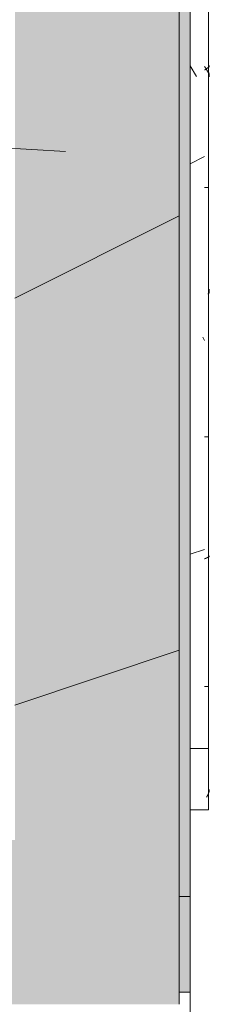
# Model space of a CAD drawing. Header units: millimetres. Extents: x 5980700 to 6194397, y -12939 to 2351883.
# Tile 112 of 124: x 6187366 to 6187675, y -8341 to -6737. Entities that reach past the tile are written whole.
import ezdxf

# ---------------------------------------------------------------- set-up
doc = ezdxf.new("R2010")
doc.units = ezdxf.units.MM
for name, color, linetype, lineweight in [('A-DETL-MBND', 5, 'Continuous', 9), ('A-DETL-THIN', 151, 'Continuous', 9), ('A-FLOR', 192, 'Continuous', 18), ('A-FLOR-PATT', 8, 'Continuous', 18), ('A-GLAZ', 151, 'Continuous', 9), ('A-GLAZ-SILL', 1, 'Continuous', 9), ('A-ROOF', 132, 'Continuous', 9), ('A-ROOF-OTLN', 132, 'Continuous', 9), ('A-ROOF-PATT', 132, 'Continuous', 9), ('A-WALL', 113, 'Continuous', 18)]:
    doc.layers.add(name, color=color, linetype=linetype, lineweight=lineweight)
pattern_1 = [(90, (-6648.941, -20191.887), (-101.6, 406.4), [33.528, -271.272, 33.528, -1896.872]), (90, (-6648.941, -20191.887), (-101.6, 406.4), [-338.328, -271.272, 33.528, -576.072, -1016]), (90, (-6648.941, -20191.887), (-101.6, 406.4), [-1219.2, 33.528, -271.272, 33.528, -677.672]), (90, (-6648.941, -20191.887), (-101.6, 406.4), [-1557.528, -169.672, 33.528, -474.472]), (210, (-6699.741, -20039.487), (-301.1527240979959, -291.1881810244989), [33.528, -271.272, 33.528, -1896.872]), (210, (-6699.741, -20039.487), (-301.1527240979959, -291.1881810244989), [-338.328, -271.272, 33.528, -576.072, -1016]), (210, (-6699.741, -20039.487), (-301.1527240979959, -291.1881810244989), [-1219.2, 33.528, -271.272, 33.528, -677.672]), (210, (-6699.741, -20039.487), (-301.1527240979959, -291.1881810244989), [-1557.528, -169.672, 33.528, -474.472]), (329.9999999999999, (-6902.941, -19988.687), (402.7527240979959, -115.211818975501), [33.528, -271.272, 33.528, -1896.872]), (329.9999999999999, (-6902.941, -19988.687), (402.7527240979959, -115.211818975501), [-338.328, -271.272, 33.528, -576.072, -1016]), (329.9999999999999, (-6902.941, -19988.687), (402.7527240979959, -115.211818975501), [-1219.2, 33.528, -271.272, 33.528, -677.672]), (329.9999999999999, (-6902.941, -19988.687), (402.7527240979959, -115.211818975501), [-1557.528, -169.672, 33.528, -474.472])]
pattern_2 = [(306.87, (-8236.440999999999, -19556.887), (-3175.008507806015, 4762.494328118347), [793.75, -7143.75]), (296.565, (-7760.191, -18604.387), (1587.499067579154, -1587.501456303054), [1774.879, -1774.879]), (288.435, (-6966.441, -18604.387), (1587.50290376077, -3174.997452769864), [1004.024, -4016.092])]

# ---------------------------------------------------------------- blocks, each defined once
blk = doc.blocks.new('FP_248-PLANTA DE CAIMENTO DE PISOS - COBERTURA')
at = {"layer": 'A-DETL-MBND', "color": 71, "lineweight": 5}
for p, q in [((163.5365325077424, 108.6609255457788), (163.6785223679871, 108.6511907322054)), ((163.6785223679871, 108.6511907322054), (163.8205122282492, 108.6349751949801)), ((163.8205122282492, 108.6349751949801), (163.9625020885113, 108.6122926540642)), ((163.9625020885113, 108.6122926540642), (164.104491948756, 108.5831623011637)), ((164.104491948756, 108.5831623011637), (164.2464818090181, 108.5476087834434)), ((164.2464818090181, 108.5476087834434), (164.3884716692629, 108.5056621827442)), ((164.3884716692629, 108.5056621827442), (164.5304615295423, 108.4573579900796)), ((164.5304615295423, 108.4573579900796), (164.6724513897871, 108.4027370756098)), ((164.6724513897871, 108.4027370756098), (164.8144412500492, 108.3418456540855)), ((164.8144412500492, 108.3418456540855), (164.9564311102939, 108.2747352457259)), ((164.9564311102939, 108.2747352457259), (165.098420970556, 108.2014626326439)), ((165.098420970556, 108.2014626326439), (165.2404108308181, 108.1220898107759)), ((165.2404108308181, 108.1220898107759), (165.3824006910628, 108.036683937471)), ((165.3824006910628, 108.036683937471), (165.5243905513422, 107.945317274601)), ((165.5243905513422, 107.945317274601), (165.666380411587, 107.8480671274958)), ((165.666380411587, 107.8480671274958), (165.8083702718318, 107.7450157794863)), ((165.8083702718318, 107.7450157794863), (165.9503601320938, 107.6362504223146)), ((165.9503601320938, 107.6362504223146), (166.0923499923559, 107.5218630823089)), ((174.2997345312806, 107.5576522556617), (174.0727188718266, 107.4763913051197)), ((174.5267501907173, 107.6362504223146), (174.2997345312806, 107.5576522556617)), ((174.753765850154, 107.7121539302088), (174.5267501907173, 107.6362504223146)), ((174.9807815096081, 107.7853319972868), (174.753765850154, 107.7121539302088)), ((175.2077971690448, 107.8557549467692), (174.9807815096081, 107.7853319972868)), ((175.4348128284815, 107.9233942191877), (175.2077971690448, 107.8557549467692)), ((175.6618284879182, 107.9882223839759), (175.4348128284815, 107.9233942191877)), ((175.8888441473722, 108.0502131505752), (175.6618284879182, 107.9882223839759)), ((176.1158598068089, 108.1093413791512), (175.8888441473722, 108.0502131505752)), ((176.3428754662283, 108.1655830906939), (176.1158598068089, 108.1093413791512)), ((176.5698911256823, 108.2189154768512), (176.3428754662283, 108.1655830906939)), ((176.7969067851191, 108.2693169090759), (176.5698911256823, 108.2189154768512)), ((177.0239224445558, 108.31676694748), (176.7969067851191, 108.2693169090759)), ((177.2509381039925, 108.3612463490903), (177.0239224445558, 108.31676694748)), ((177.4779537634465, 108.4027370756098), (177.2509381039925, 108.3612463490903)), ((177.7049694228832, 108.4412223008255), (177.4779537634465, 108.4027370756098)), ((177.93198508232, 108.4766864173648), (177.7049694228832, 108.4412223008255)), ((178.159000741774, 108.5091150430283), (177.93198508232, 108.4766864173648)), ((178.3860164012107, 108.5384950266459), (178.159000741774, 108.5091150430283)), ((178.6130320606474, 108.564814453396), (178.3860164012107, 108.5384950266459)), ((178.8400477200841, 108.5880626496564), (178.6130320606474, 108.564814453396)), ((179.0670633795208, 108.6082301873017), (178.8400477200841, 108.5880626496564)), ((179.2940790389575, 108.6253088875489), (179.0670633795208, 108.6082301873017)), ((179.5210946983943, 108.6392918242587), (179.2940790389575, 108.6253088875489)), ((179.7481103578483, 108.6501733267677), (179.5210946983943, 108.6392918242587)), ((179.975126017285, 108.6579489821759), (179.7481103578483, 108.6501733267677)), ((180.2021416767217, 108.6626156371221), (179.975126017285, 108.6579489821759)), ((529.099828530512, 108.662672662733), (529.3226446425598, 108.6581770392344)), ((529.3226446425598, 108.6581770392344), (529.5454607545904, 108.6506862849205)), ((529.5454607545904, 108.6506862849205), (529.7682768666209, 108.640203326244)), ((529.7682768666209, 108.640203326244), (529.9910929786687, 108.6267322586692)), ((529.9910929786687, 108.6267322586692), (530.2139090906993, 108.6102783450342)), ((530.2139090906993, 108.6102783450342), (530.4367252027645, 108.5908480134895)), ((530.4367252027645, 108.5908480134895), (530.659541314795, 108.5684488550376)), ((530.659541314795, 108.5684488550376), (530.8823574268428, 108.5430896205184)), ((530.8823574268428, 108.5430896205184), (531.1051735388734, 108.5147802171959)), ((531.1051735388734, 108.5147802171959), (531.3279896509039, 108.4835317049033)), ((531.3279896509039, 108.4835317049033), (531.5508057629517, 108.4493562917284)), ((531.5508057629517, 108.4493562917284), (531.7736218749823, 108.4122673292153)), ((531.7736218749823, 108.4122673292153), (531.9964379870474, 108.3722793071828)), ((531.9964379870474, 108.3722793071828), (532.219254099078, 108.3294078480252)), ((532.219254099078, 108.3294078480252), (532.4420702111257, 108.2836697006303)), ((532.4420702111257, 108.2836697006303), (532.6648863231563, 108.2350827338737)), ((532.6648863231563, 108.2350827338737), (532.8877024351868, 108.1836659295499)), ((532.8877024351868, 108.1836659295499), (533.1105185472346, 108.1294393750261)), ((533.1105185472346, 108.1294393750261), (533.3333346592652, 108.0724242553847)), ((533.3333346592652, 108.0724242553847), (533.5561507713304, 108.0126428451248)), ((533.5561507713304, 108.0126428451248), (533.7789668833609, 107.9501184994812)), ((533.7789668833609, 107.9501184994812), (534.0017829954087, 107.8848756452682)), ((534.0017829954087, 107.8848756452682), (534.2245991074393, 107.8169397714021)), ((534.2245991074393, 107.8169397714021), (534.4474152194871, 107.7463374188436)), ((534.4474152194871, 107.7463374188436), (534.6702313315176, 107.6730961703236)), ((534.6702313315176, 107.6730961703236), (534.8930474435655, 107.5972446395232)), ((534.8930474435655, 107.5972446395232), (535.1158635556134, 107.5188124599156)), ((961.9194104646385, 108.6585411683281), (962.044084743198, 108.6416587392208)), ((962.044084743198, 108.6416587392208), (962.1687590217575, 108.6135488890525)), ((962.1687590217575, 108.6135488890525), (962.293433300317, 108.5742528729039)), ((962.293433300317, 108.5742528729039), (962.4181075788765, 108.5238283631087)), ((962.4181075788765, 108.5238283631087), (962.5427818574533, 108.4623493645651)), ((962.5427818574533, 108.4623493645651), (962.6674561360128, 108.3899061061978)), ((962.6674561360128, 108.3899061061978), (962.7921304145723, 108.3066049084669)), ((962.7921304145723, 108.3066049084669), (962.9168046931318, 108.2125680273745)), ((962.9168046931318, 108.2125680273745), (963.0414789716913, 108.1079334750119)), ((963.0414789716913, 108.1079334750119), (963.1661532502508, 107.9928548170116)), ((963.1661532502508, 107.9928548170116), (963.2908275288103, 107.8675009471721)), ((963.2908275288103, 107.8675009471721), (963.4155018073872, 107.7320558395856)), ((963.4155018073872, 107.7320558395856), (963.5401760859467, 107.5867182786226)), ((963.5401760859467, 107.5867182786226), (963.6648503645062, 107.4317015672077)), ((1341.901204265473, 108.6626540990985), (1342.125396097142, 108.6581027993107)), ((1342.125396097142, 108.6581027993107), (1342.349587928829, 108.6505192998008)), ((1342.349587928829, 108.6505192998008), (1342.573779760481, 108.6399065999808)), ((1342.573779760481, 108.6399065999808), (1342.797971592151, 108.6262688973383)), ((1342.797971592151, 108.6262688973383), (1343.022163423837, 108.609611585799)), ((1343.022163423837, 108.609611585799), (1343.246355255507, 108.5899412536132)), ((1343.246355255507, 108.5899412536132), (1343.470547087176, 108.567265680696)), ((1343.470547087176, 108.567265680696), (1343.694738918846, 108.5415938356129)), ((1343.694738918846, 108.5415938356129), (1343.918930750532, 108.5129358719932)), ((1343.918930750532, 108.5129358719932), (1344.143122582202, 108.481303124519)), ((1344.143122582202, 108.481303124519), (1344.367314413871, 108.4467081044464)), ((1344.367314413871, 108.4467081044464), (1344.591506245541, 108.4091644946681)), ((1344.591506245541, 108.4091644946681), (1344.81569807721, 108.3686871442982)), ((1344.81569807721, 108.3686871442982), (1345.039889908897, 108.3252920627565)), ((1345.039889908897, 108.3252920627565), (1345.264081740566, 108.2789964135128)), ((1345.264081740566, 108.2789964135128), (1345.488273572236, 108.2298185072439)), ((1345.488273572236, 108.2298185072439), (1345.712465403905, 108.1777777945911)), ((1345.712465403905, 108.1777777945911), (1345.936657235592, 108.1228948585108)), ((1345.936657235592, 108.1228948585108), (1346.160849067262, 108.065191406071)), ((1346.160849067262, 108.065191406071), (1346.385040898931, 108.0046902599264)), ((1346.385040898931, 108.0046902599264), (1346.6092327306, 107.9414153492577)), ((1346.6092327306, 107.9414153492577), (1346.83342456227, 107.8753917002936)), ((1346.83342456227, 107.8753917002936), (1347.057616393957, 107.8066454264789)), ((1347.057616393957, 107.8066454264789), (1347.281808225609, 107.7352037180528)), ((1347.281808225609, 107.7352037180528), (1347.506000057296, 107.661094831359)), ((1347.506000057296, 107.661094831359), (1347.730191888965, 107.5843480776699)), ((1347.730191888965, 107.5843480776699), (1347.954383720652, 107.5049938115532)), ((1347.954383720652, 107.5049938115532), (1348.178575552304, 107.4230634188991)), ((1348.178575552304, 107.4230634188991), (1348.402767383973, 107.3385893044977)), ((1348.402767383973, 107.3385893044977), (1348.62695921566, 107.2516048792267)), ((1348.62695921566, 107.2516048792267), (1348.851151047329, 107.1621445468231)), ((1348.851151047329, 107.1621445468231), (1349.075342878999, 107.0702436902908)), ((1349.075342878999, 107.0702436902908), (1349.299534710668, 106.9759386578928)), ((1349.299534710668, 106.9759386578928), (1349.523726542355, 106.879266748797)), ((1349.523726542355, 106.879266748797), (1349.747918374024, 106.7802661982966)), ((1349.747918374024, 106.7802661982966), (1349.972110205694, 106.678976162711)), ((1349.972110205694, 106.678976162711), (1350.196302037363, 106.5754367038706)), ((1350.196302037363, 106.5754367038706), (1350.420493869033, 106.4696887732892)), ((1350.420493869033, 106.4696887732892), (1350.644685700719, 106.3617741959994)), ((1350.644685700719, 106.3617741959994), (1350.868877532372, 106.2517356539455)), ((1350.868877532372, 106.2517356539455), (1351.093069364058, 106.1396166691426)), ((1351.093069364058, 106.1396166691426), (1351.317261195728, 106.0254615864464)), ((1351.317261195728, 106.0254615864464), (1351.541453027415, 105.9093155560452)), ((1351.541453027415, 105.9093155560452), (1351.765644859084, 105.7912245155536)), ((1351.765644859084, 105.7912245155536), (1351.989836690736, 105.6712351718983)), ((1351.989836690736, 105.6712351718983), (1352.214028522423, 105.5493949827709)), ((1352.214028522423, 105.5493949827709), (1352.438220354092, 105.4257521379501)), ((1352.438220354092, 105.4257521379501), (1352.662412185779, 105.3003555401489)), ((1352.662412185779, 105.3003555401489), (1352.886604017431, 105.1732547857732)), ((1352.886604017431, 105.1732547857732), (1353.110795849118, 105.0445001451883)), ((1353.110795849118, 105.0445001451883), (1353.334987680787, 104.9141425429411)), ((1353.334987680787, 104.9141425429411), (1353.559179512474, 104.7822335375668)), ((1353.559179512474, 104.7822335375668), (1353.783371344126, 104.6488253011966)), ((1353.783371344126, 104.6488253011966), (1354.007563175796, 104.5139705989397)), ((1354.007563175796, 104.5139705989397), (1354.231755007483, 104.377722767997)), ((1354.231755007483, 104.377722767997), (1354.455946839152, 104.2401356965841))]:
    blk.add_line(p, q, dxfattribs=at)
at = {"layer": 'A-DETL-MBND', "color": 90, "lineweight": 5}
blk.add_line((1374.999999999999, 107.5000000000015), (1275.000000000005, 107.5000000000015), dxfattribs=at)
blk = doc.blocks.new('CC_PEITORIL - PEITORIL-V247-PLANTA DE CAIMENTO DE PISOS - COBERTURA')
at = {"layer": 'A-DETL-MBND', "lineweight": 5}
h = blk.add_hatch(dxfattribs=at)
h.set_pattern_fill('FP_72', color=71, style=0, pattern_type=2)
h.set_pattern_definition(pattern_1)
h.paths.add_polyline_path([(1374.999999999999, 100.9916647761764), (1275.000000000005, 100.1295853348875), (1275.000000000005, 77.50000000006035), (1374.999999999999, 77.50000000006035)])
h.paths.add_polyline_path([(-1274.999999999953, 100.9916647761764), (-1374.999999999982, 100.9916647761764), (-1374.999999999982, 77.50000000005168), (-1274.999999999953, 78.14655958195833)])
h = blk.add_hatch(dxfattribs=at)
h.set_pattern_fill('FP_73', color=71, style=0, pattern_type=2)
h.set_pattern_definition(pattern_2)
h.paths.add_polyline_path([(1374.999999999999, 100.9916647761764), (1275.000000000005, 100.1295853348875), (1275.000000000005, 77.50000000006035), (1374.999999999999, 77.50000000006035)])
h.paths.add_polyline_path([(-1274.999999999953, 100.9916647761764), (-1374.999999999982, 100.9916647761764), (-1374.999999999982, 77.50000000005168), (-1274.999999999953, 78.14655958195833)])
at = {"layer": 'A-DETL-MBND', "color": 90, "lineweight": 5}
for p, q in [((1374.999999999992, 107.4999999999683), (1374.999999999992, 100.991664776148)), ((1374.999999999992, 77.50000000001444), (1374.999999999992, 100.9916647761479))]:
    blk.add_line(p, q, dxfattribs=at)
at = {"layer": 'A-GLAZ', "color": 90, "lineweight": 5}
blk.add_blockref('FP_248-PLANTA DE CAIMENTO DE PISOS - COBERTURA', (0, 0), dxfattribs=at)
blk = doc.blocks.new('FP_263-PLANTA DE CAIMENTO DE PISOS - COBERTURA')
at = {"layer": 'A-GLAZ-SILL', "color": 90, "lineweight": 5}
blk.add_line((1274.999999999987, 107.5000000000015), (-1274.99999999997, 107.4999999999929), dxfattribs=at)
at = {"layer": 'A-GLAZ-SILL', "lineweight": 5}
for p, q in [((-1060.941005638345, 100.9916647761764), (-1060.941005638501, 106.416946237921)), ((-895.316365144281, 108.6626156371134), (-895.089349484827, 108.6579489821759)), ((-895.089349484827, 108.6579489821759), (-894.862333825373, 108.650173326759)), ((-894.862333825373, 108.650173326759), (-894.6353181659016, 108.63929182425)), ((-894.6353181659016, 108.63929182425), (-894.4083025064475, 108.6253088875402)), ((-894.4083025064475, 108.6253088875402), (-894.1812868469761, 108.6082301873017)), ((-894.1812868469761, 108.6082301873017), (-893.9542711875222, 108.5880626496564)), ((-893.9542711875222, 108.5880626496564), (-893.7272555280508, 108.564814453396)), ((-893.7272555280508, 108.564814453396), (-893.5002398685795, 108.5384950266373)), ((-893.5002398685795, 108.5384950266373), (-893.2732242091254, 108.5091150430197)), ((-893.2732242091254, 108.5091150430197), (-893.046208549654, 108.4766864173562)), ((-893.046208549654, 108.4766864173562), (-892.8191928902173, 108.4412223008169)), ((-892.8191928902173, 108.4412223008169), (-892.592177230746, 108.4027370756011)), ((-892.592177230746, 108.4027370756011), (-892.3651615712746, 108.3612463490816)), ((-892.3651615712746, 108.3612463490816), (-892.1381459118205, 108.3167669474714)), ((-892.1381459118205, 108.3167669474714), (-891.9111302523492, 108.2693169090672)), ((-891.9111302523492, 108.2693169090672), (-891.6841145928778, 108.2189154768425)), ((-891.6841145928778, 108.2189154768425), (-891.4570989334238, 108.1655830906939)), ((-891.4570989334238, 108.1655830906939), (-891.2300832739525, 108.1093413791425)), ((-891.2300832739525, 108.1093413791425), (-891.0030676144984, 108.0502131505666)), ((-891.0030676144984, 108.0502131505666), (-890.7760519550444, 107.9882223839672)), ((-890.7760519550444, 107.9882223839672), (-890.549036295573, 107.923394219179)), ((-890.549036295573, 107.923394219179), (-890.322020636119, 107.8557549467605)), ((-890.322020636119, 107.8557549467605), (-890.0950049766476, 107.7853319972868)), ((-890.0950049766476, 107.7853319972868), (-889.8679893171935, 107.7121539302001)), ((-889.8679893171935, 107.7121539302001), (-889.6409736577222, 107.6362504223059)), ((-889.6409736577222, 107.6362504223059), (-889.4139579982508, 107.557652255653)), ((-889.4139579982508, 107.557652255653), (-889.1869423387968, 107.4763913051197)), ((-889.1869423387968, 107.4763913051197), (-888.9599266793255, 107.3925005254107)), ((-888.9599266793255, 107.3925005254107), (-888.7329110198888, 107.3060139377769)), ((-888.7329110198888, 107.3060139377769), (-888.5058953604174, 107.2169666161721)), ((-888.5058953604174, 107.2169666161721), (-888.278879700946, 107.1253946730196)), ((-888.278879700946, 107.1253946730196), (-888.051864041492, 107.0313352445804)), ((-888.051864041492, 107.0313352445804), (-887.8248483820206, 106.9348264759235)), ((-887.8248483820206, 106.9348264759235), (-887.5978327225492, 106.8359075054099)), ((-887.5978327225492, 106.8359075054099), (-887.3708170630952, 106.7346184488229)), ((-887.3708170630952, 106.7346184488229), (-887.1438014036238, 106.6310003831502)), ((-887.1438014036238, 106.6310003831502), (-886.9167857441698, 106.5250953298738)), ((-886.9167857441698, 106.5250953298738), (-886.6897700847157, 106.416946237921)), ((-886.6897700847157, 106.416946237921), (-886.4627544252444, 106.3065969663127)), ((-886.4627544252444, 106.3065969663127), (-886.2357387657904, 106.1940922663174)), ((-886.2357387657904, 106.1940922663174), (-886.008723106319, 106.0794777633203)), ((-886.008723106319, 106.0794777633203), (-885.781707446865, 105.96279993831)), ((-885.781707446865, 105.96279993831), (-885.5546917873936, 105.8441061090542)), ((-885.5546917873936, 105.8441061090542), (-885.3276761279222, 105.7234444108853)), ((-885.3276761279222, 105.7234444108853), (-885.1006604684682, 105.6008637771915)), ((-885.1006604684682, 105.6008637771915), (-884.8736448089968, 105.4764139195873)), ((-884.8736448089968, 105.4764139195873), (-884.6466291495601, 105.3501453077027)), ((-884.6466291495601, 105.3501453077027), (-884.4196134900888, 105.2221091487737)), ((-884.4196134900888, 105.2221091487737), (-884.1925978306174, 105.0923573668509)), ((-884.1925978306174, 105.0923573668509), (-883.9655821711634, 104.9609425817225)), ((-883.9655821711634, 104.9609425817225), (-883.738566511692, 104.8279180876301)), ((-883.738566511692, 104.8279180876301), (-883.5115508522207, 104.6933378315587)), ((-883.5115508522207, 104.6933378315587), (-883.2845351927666, 104.5572563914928)), ((-883.2845351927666, 104.5572563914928), (-883.0575195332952, 104.4197289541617)), ((-883.0575195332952, 104.4197289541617), (-882.8305038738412, 104.2808112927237)), ((-882.8305038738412, 104.2808112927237), (-882.6034882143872, 104.140559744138)), ((-882.6034882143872, 104.140559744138), (-882.3764725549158, 103.9990311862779)), ((-882.3764725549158, 103.9990311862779), (-882.1494568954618, 103.8562830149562)), ((-882.1494568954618, 103.8562830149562), (-881.9224412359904, 103.7123731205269)), ((-881.9224412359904, 103.7123731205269), (-881.6954255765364, 103.5673598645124)), ((-881.6954255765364, 103.5673598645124), (-881.4684099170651, 103.4213020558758)), ((-881.4684099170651, 103.4213020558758), (-881.2413942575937, 103.2742589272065)), ((-881.2413942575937, 103.2742589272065), (-881.0143785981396, 103.1262901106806)), ((-881.0143785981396, 103.1262901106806), (-880.7873629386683, 102.9774556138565)), ((-880.7873629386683, 102.9774556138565), (-880.5603472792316, 102.8278157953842)), ((-880.5603472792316, 102.8278157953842), (-880.3333316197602, 102.6774313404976)), ((-880.3333316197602, 102.6774313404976), (-880.1063159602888, 102.5263632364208)), ((-880.1063159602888, 102.5263632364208), (-879.8793003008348, 102.3746727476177)), ((-879.8793003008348, 102.3746727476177), (-879.6522846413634, 102.2224213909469)), ((-879.6522846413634, 102.2224213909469), (-879.425268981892, 102.0696709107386)), ((-879.425268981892, 102.0696709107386), (-879.1982533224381, 101.9164832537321)), ((-879.1982533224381, 101.9164832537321), (-878.9712376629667, 101.7629205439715)), ((-878.9712376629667, 101.7629205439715), (-878.7442220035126, 101.6090450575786)), ((-878.7442220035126, 101.6090450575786), (-878.5172063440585, 101.454919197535)), ((-878.5172063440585, 101.454919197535), (-878.2901906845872, 101.3006054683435)), ((-878.2901906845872, 101.3006054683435), (-878.0631750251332, 101.1461664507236)), ((-878.0631750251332, 101.1461664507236), (-877.8361593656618, 100.9916647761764)), ((-756.1410056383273, 100.9916647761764), (-756.1410056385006, 106.416946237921)), ((-626.1659403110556, 108.6585411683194), (-626.0412660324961, 108.6416587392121)), ((-626.0412660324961, 108.6416587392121), (-625.9165917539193, 108.6135488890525)), ((-625.9165917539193, 108.6135488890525), (-625.7919174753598, 108.5742528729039)), ((-625.7919174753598, 108.5742528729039), (-625.667243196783, 108.5238283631)), ((-625.667243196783, 108.5238283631), (-625.5425689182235, 108.4623493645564)), ((-625.5425689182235, 108.4623493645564), (-625.417894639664, 108.3899061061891)), ((-625.417894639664, 108.3899061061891), (-625.2932203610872, 108.3066049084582)), ((-625.2932203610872, 108.3066049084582), (-625.1685460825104, 108.2125680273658)), ((-625.1685460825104, 108.2125680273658), (-625.0438718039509, 108.1079334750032)), ((-625.0438718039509, 108.1079334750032), (-624.919197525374, 107.9928548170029)), ((-624.919197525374, 107.9928548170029), (-624.7945232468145, 107.8675009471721)), ((-624.7945232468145, 107.8675009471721), (-624.6698489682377, 107.7320558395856)), ((-624.6698489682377, 107.7320558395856), (-624.5451746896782, 107.5867182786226)), ((-624.5451746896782, 107.5867182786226), (-624.4205004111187, 107.431701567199)), ((-624.4205004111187, 107.431701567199), (-624.295826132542, 107.2672332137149)), ((-624.295826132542, 107.2672332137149), (-624.1711518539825, 107.0935545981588)), ((-624.1711518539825, 107.0935545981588), (-624.0464775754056, 106.9109206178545)), ((-624.0464775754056, 106.9109206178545), (-623.9218032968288, 106.7195993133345)), ((-623.9218032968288, 106.7195993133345), (-623.7971290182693, 106.5198714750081)), ((-623.7971290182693, 106.5198714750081), (-623.6724547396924, 106.3120302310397)), ((-623.6724547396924, 106.3120302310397), (-623.5477804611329, 106.0963806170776)), ((-623.5477804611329, 106.0963806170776), (-623.4231061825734, 105.8732391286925)), ((-623.4231061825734, 105.8732391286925), (-623.2984319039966, 105.642933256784)), ((-623.2984319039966, 105.642933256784), (-623.1737576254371, 105.4058010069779)), ((-623.1737576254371, 105.4058010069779), (-623.0490833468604, 105.1621904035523)), ((-623.0490833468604, 105.1621904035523), (-622.9244090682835, 104.9124589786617)), ((-622.9244090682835, 104.9124589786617), (-622.799734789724, 104.6569732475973)), ((-622.799734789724, 104.6569732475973), (-622.6750605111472, 104.3961081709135)), ((-622.6750605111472, 104.3961081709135), (-622.5503862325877, 104.1302466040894)), ((-622.5503862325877, 104.1302466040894), (-622.4257119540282, 103.8597787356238)), ((-622.4257119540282, 103.8597787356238), (-622.3010376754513, 103.5851015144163)), ((-622.3010376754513, 103.5851015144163), (-622.1763633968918, 103.3066180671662)), ((-622.1763633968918, 103.3066180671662), (-622.0516891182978, 103.0247371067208)), ((-622.0516891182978, 103.0247371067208), (-621.9270148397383, 102.739872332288)), ((-621.9270148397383, 102.739872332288), (-621.8023405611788, 102.4524418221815)), ((-621.8023405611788, 102.4524418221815), (-621.6776662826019, 102.1628674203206)), ((-621.6776662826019, 102.1628674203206), (-621.5529920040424, 101.8715741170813)), ((-621.5529920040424, 101.8715741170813), (-621.4283177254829, 101.5789894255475)), ((-621.4283177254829, 101.5789894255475), (-621.3036434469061, 101.285542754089)), ((-621.3036434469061, 101.285542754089), (-621.1789691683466, 100.9916647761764)), ((-439.5775635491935, 104.4554539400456), (-439.8035110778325, 104.3175458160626)), ((-439.3516160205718, 104.5919705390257), (-439.5775635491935, 104.4554539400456)), ((-439.1256684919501, 104.727040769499), (-439.3516160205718, 104.5919705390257)), ((-438.8997209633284, 104.8606103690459), (-439.1256684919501, 104.727040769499)), ((-438.6737734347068, 104.9926256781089), (-438.8997209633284, 104.8606103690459)), ((-438.4478259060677, 105.1230336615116), (-438.6737734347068, 104.9926256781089)), ((-438.2218783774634, 105.2517819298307), (-438.4478259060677, 105.1230336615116)), ((-437.9959308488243, 105.3788187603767), (-438.2218783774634, 105.2517819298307)), ((-437.7699833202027, 105.504093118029), (-437.9959308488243, 105.3788187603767)), ((-437.5440357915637, 105.6275546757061), (-437.7699833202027, 105.504093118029)), ((-437.3180882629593, 105.7491538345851), (-437.5440357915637, 105.6275546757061)), ((-437.0921407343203, 105.868841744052), (-437.3180882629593, 105.7491538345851)), ((-436.8661932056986, 105.986570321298), (-437.0921407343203, 105.868841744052)), ((-436.6402456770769, 106.1022922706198), (-436.8661932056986, 105.986570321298)), ((-436.4142981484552, 106.2159611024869), (-436.6402456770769, 106.1022922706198)), ((-436.1883506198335, 106.3275311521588), (-436.4142981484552, 106.2159611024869)), ((-435.9624030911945, 106.4369575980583), (-436.1883506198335, 106.3275311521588)), ((-435.7364555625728, 106.5441964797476), (-435.9624030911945, 106.4369575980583)), ((-435.5105080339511, 106.6492047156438), (-435.7364555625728, 106.5441964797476)), ((-435.2845605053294, 106.751940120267), (-435.5105080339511, 106.6492047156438)), ((-435.0586129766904, 106.852361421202), (-435.2845605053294, 106.751940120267)), ((-434.8326654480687, 106.9504282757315), (-435.0586129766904, 106.852361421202)), ((-434.606717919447, 107.0461012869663), (-434.8326654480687, 106.9504282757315)), ((-434.3807703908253, 107.1393420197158), (-434.606717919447, 107.0461012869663)), ((-434.1548228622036, 107.2301130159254), (-434.3807703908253, 107.1393420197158)), ((-433.9288753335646, 107.3183778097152), (-434.1548228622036, 107.2301130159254)), ((-433.7029278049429, 107.4041009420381), (-433.9288753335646, 107.3183778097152)), ((-433.4769802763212, 107.4872479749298), (-433.7029278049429, 107.4041009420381)), ((-433.2510327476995, 107.5677855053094), (-433.4769802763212, 107.4872479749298)), ((-433.0250852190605, 107.6456811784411), (-433.2510327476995, 107.5677855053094)), ((-432.7991376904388, 107.7209037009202), (-433.0250852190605, 107.6456811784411)), ((-432.5731901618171, 107.7934228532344), (-432.7991376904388, 107.7209037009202)), ((-432.3472426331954, 107.8632095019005), (-432.5731901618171, 107.7934228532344)), ((-432.1212951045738, 107.9302356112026), (-432.3472426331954, 107.8632095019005)), ((-431.8953475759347, 107.9944742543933), (-432.1212951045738, 107.9302356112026)), ((-431.6694000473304, 108.0558996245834), (-431.8953475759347, 107.9944742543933)), ((-431.4434525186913, 108.1144870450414), (-431.6694000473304, 108.0558996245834)), ((-431.2175049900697, 108.1702129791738), (-431.4434525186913, 108.1144870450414)), ((-430.9915574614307, 108.2230550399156), (-431.2175049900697, 108.1702129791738)), ((-430.7656099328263, 108.2729919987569), (-430.9893842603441, 108.2235353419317)), ((-430.5396624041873, 108.3200037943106), (-430.7656099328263, 108.2729919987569)), ((-430.3137148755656, 108.3640715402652), (-430.5396624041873, 108.3200037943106)), ((-430.0877673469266, 108.4051775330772), (-430.3137148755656, 108.3640715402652)), ((-429.8618198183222, 108.4433052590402), (-430.0877673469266, 108.4051775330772)), ((-429.6358722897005, 108.4784394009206), (-429.8618198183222, 108.4433052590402)), ((-429.4099247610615, 108.5105658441), (-429.6358722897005, 108.4784394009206)), ((-429.1839772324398, 108.5396716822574), (-429.4099247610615, 108.5105658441)), ((-428.9580297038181, 108.5657452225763), (-429.1839772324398, 108.5396716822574)), ((-428.7320821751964, 108.5887759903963), (-428.9580297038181, 108.5657452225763)), ((-428.5061346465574, 108.6087547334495), (-428.7320821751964, 108.5887759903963)), ((-428.2801871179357, 108.6256734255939), (-428.5061346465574, 108.6087547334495)), ((-428.054239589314, 108.6395252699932), (-428.2801871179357, 108.6256734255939)), ((-427.8282920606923, 108.6503047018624), (-428.054239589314, 108.6395252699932)), ((-427.6023445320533, 108.6580073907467), (-427.8282920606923, 108.6503047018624)), ((-427.3763970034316, 108.6626302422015), (-427.6023445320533, 108.6580073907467)), ((-349.7410056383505, 100.9916647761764), (-349.7410056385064, 106.416946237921)), ((56.65899436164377, 100.9916647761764), (56.65899436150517, 106.416946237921)), ((162.6616765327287, 108.6609255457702), (162.8036663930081, 108.6511907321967)), ((162.8036663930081, 108.6511907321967), (162.9456562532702, 108.6349751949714)), ((162.9456562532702, 108.6349751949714), (163.0876461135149, 108.6122926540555)), ((163.0876461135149, 108.6122926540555), (163.2296359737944, 108.583162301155)), ((163.2296359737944, 108.583162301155), (163.3716258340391, 108.5476087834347)), ((163.3716258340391, 108.5476087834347), (163.5136156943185, 108.5056621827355)), ((163.5136156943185, 108.5056621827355), (163.6556055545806, 108.4573579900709)), ((163.6556055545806, 108.4573579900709), (163.7975954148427, 108.4027370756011)), ((163.7975954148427, 108.4027370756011), (163.9395852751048, 108.3418456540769)), ((163.9395852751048, 108.3418456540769), (164.0815751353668, 108.2747352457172)), ((164.0815751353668, 108.2747352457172), (164.2235649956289, 108.2014626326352)), ((164.2235649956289, 108.2014626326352), (164.365554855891, 108.1220898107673)), ((164.365554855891, 108.1220898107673), (164.5075447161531, 108.0366839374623)), ((164.5075447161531, 108.0366839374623), (164.6495345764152, 107.9453172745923)), ((164.6495345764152, 107.9453172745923), (164.7915244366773, 107.8480671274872)), ((164.9667445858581, 101.144397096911), (164.7423290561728, 100.9916647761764)), ((164.7915244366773, 107.8480671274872), (164.9335142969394, 107.7450157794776)), ((164.9335142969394, 107.7450157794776), (165.0755041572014, 107.6362504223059)), ((165.1911601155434, 101.2970688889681), (164.9667445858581, 101.144397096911)), ((165.0755041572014, 107.6362504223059), (165.2174940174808, 107.5218630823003)), ((165.4155756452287, 101.4496196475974), (165.1911601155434, 101.2970688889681)), ((165.2174940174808, 107.5218630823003), (165.3594838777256, 107.4019505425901)), ((165.3594838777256, 107.4019505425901), (165.5014737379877, 107.2766142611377)), ((165.6399911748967, 101.6019889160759), (165.4155756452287, 101.4496196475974)), ((165.5014737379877, 107.2766142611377), (165.6434635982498, 107.1459602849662)), ((165.864406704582, 101.7541163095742), (165.6399911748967, 101.6019889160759)), ((165.6434635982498, 107.1459602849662), (165.7854534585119, 107.0100991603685)), ((165.7854534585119, 107.0100991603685), (165.9274433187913, 106.8691458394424)), ((166.0888222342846, 101.9059415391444), (165.864406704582, 101.7541163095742)), ((165.9274433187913, 106.8691458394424), (166.069433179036, 106.7232195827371)), ((166.069433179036, 106.7232195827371), (166.2114230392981, 106.5724438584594)), ((166.3132377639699, 102.0574044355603), (166.0888222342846, 101.9059415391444)), ((166.2114230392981, 106.5724438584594), (166.3534128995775, 106.416946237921)), ((166.5376532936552, 102.2084449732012), (166.3132377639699, 102.0574044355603)), ((166.3534128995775, 106.416946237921), (166.4954027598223, 106.2568582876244)), ((166.4954027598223, 106.2568582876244), (166.6373926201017, 106.0923154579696)), ((166.7620688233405, 102.3590032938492), (166.5376532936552, 102.2084449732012)), ((166.6373926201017, 106.0923154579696), (166.7793824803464, 105.9234569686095)), ((166.9864843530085, 102.5090197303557), (166.7620688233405, 102.3590032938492)), ((166.7793824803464, 105.9234569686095), (166.9213723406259, 105.7504256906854)), ((166.9213723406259, 105.7504256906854), (167.0633622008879, 105.5733680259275)), ((167.2108998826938, 102.6584348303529), (166.9864843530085, 102.5090197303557)), ((167.0633622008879, 105.5733680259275), (167.2053520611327, 105.392433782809)), ((167.2053520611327, 105.392433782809), (167.3473419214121, 105.2077760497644)), ((167.4353154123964, 102.8071893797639), (167.2108998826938, 102.6584348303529)), ((167.3473419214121, 105.2077760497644), (167.4893317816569, 105.0195510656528)), ((167.6597309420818, 102.9552244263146), (167.4353154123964, 102.8071893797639)), ((167.4893317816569, 105.0195510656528), (167.6313216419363, 104.8279180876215)), ((167.6313216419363, 104.8279180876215), (167.7733115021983, 104.6330392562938)), ((167.8841464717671, 103.1024813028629), (167.6597309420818, 102.9552244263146)), ((167.7733115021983, 104.6330392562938), (167.9153013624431, 104.4350794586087)), ((168.1085620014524, 103.2489016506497), (167.8841464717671, 103.1024813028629)), ((167.9153013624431, 104.4350794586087), (168.0572912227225, 104.2342061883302)), ((168.0572912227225, 104.2342061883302), (168.1992810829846, 104.0305894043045)), ((168.3329775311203, 103.3944274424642), (168.1085620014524, 103.2489016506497)), ((168.1992810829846, 104.0305894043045), (168.3412709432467, 103.8244013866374)), ((168.5573930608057, 103.5390010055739), (168.3329775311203, 103.3944274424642)), ((168.3412709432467, 103.8244013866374), (168.4832608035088, 103.6158165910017)), ((168.4832608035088, 103.6158165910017), (168.6252506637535, 103.4050115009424)), ((168.7818085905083, 103.6825650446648), (168.5573930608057, 103.5390010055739)), ((168.6252506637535, 103.4050115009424), (168.7672405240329, 103.1921644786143)), ((168.7672405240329, 103.1921644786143), (168.909230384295, 102.9774556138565)), ((169.0062241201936, 103.8250626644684), (168.7818085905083, 103.6825650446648)), ((168.909230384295, 102.9774556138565), (169.0512202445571, 102.7610665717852)), ((169.2306396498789, 103.9664373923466), (169.0062241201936, 103.8250626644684)), ((169.0512202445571, 102.7610665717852), (169.1932101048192, 102.5431804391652)), ((169.1932101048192, 102.5431804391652), (169.3351999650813, 102.3239815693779)), ((169.4550551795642, 104.1066332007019), (169.2306396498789, 103.9664373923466)), ((169.3351999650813, 102.3239815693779), (169.4771898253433, 102.1036554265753)), ((169.6794707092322, 104.2455945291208), (169.4550551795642, 104.1066332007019)), ((169.4771898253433, 102.1036554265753), (169.6191796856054, 101.8823884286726)), ((169.6191796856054, 101.8823884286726), (169.7611695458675, 101.6603677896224)), ((169.9038862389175, 104.3832663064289), (169.6794707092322, 104.2455945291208)), ((169.7611695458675, 101.6603677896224), (169.9031594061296, 101.4377813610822)), ((169.9031594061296, 101.4377813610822), (170.0451492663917, 101.2148174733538)), ((170.1283017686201, 104.5195939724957), (169.9038862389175, 104.3832663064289)), ((170.0451492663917, 101.2148174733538), (170.1871391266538, 100.9916647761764)), ((170.3527172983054, 104.6545234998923), (170.1283017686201, 104.5195939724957)), ((170.5771328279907, 104.788001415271), (170.3527172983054, 104.6545234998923)), ((170.8015483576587, 104.9199748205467), (170.5771328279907, 104.788001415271)), ((171.025963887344, 105.0503914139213), (170.8015483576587, 104.9199748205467)), ((171.2503794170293, 105.1791995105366), (171.025963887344, 105.0503914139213)), ((171.4747949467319, 105.3063480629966), (171.2503794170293, 105.1791995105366)), ((171.6992104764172, 105.4317866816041), (171.4747949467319, 105.3063480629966)), ((171.9236260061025, 105.5554656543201), (171.6992104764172, 105.4317866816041)), ((172.1480415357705, 105.6773359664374), (171.9236260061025, 105.5554656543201)), ((172.3724570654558, 105.7973493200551), (172.1480415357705, 105.6773359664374)), ((172.5968725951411, 105.9154581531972), (172.3724570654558, 105.7973493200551)), ((172.8212881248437, 106.031615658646), (172.5968725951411, 105.9154581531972)), ((173.045703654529, 106.1457758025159), (172.8212881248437, 106.031615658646)), ((173.2701191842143, 106.2578933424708), (173.045703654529, 106.1457758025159)), ((173.4945347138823, 106.3679238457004), (173.2701191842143, 106.2578933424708)), ((173.7189502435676, 106.4758237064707), (173.4945347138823, 106.3679238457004)), ((173.9433657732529, 106.581550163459), (173.7189502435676, 106.4758237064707)), ((174.1677813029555, 106.6850613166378), (173.9433657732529, 106.581550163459)), ((174.3921968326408, 106.7863161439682), (174.1677813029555, 106.6850613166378)), ((174.6166123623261, 106.8852745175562), (174.3921968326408, 106.7863161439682)), ((174.8410278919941, 106.981897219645), (174.6166123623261, 106.8852745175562)), ((175.0654434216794, 107.0761459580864), (174.8410278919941, 106.981897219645)), ((175.2898589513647, 107.1679833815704), (175.0654434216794, 107.0761459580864)), ((175.5142744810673, 107.2573730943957), (175.2898589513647, 107.1679833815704)), ((175.7386900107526, 107.344279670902), (175.5142744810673, 107.2573730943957)), ((175.9631055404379, 107.4286686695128), (175.7386900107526, 107.344279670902)), ((176.1875210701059, 107.5105066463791), (175.9631055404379, 107.4286686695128)), ((176.4119365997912, 107.5897611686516), (176.1875210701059, 107.5105066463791)), ((176.6363521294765, 107.666400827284), (176.4119365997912, 107.5897611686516)), ((176.8607676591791, 107.74039524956), (176.6363521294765, 107.666400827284)), ((177.0851831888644, 107.8117151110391), (176.8607676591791, 107.74039524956)), ((177.3095987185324, 107.8803321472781), (177.0851831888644, 107.8117151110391)), ((177.5340142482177, 107.9462191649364), (177.3095987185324, 107.8803321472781)), ((177.758429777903, 108.009350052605), (177.5340142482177, 107.9462191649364)), ((177.9828453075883, 108.0696997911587), (177.758429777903, 108.009350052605)), ((178.207260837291, 108.1272444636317), (177.9828453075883, 108.0696997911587)), ((178.4316763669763, 108.1819612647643), (178.207260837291, 108.1272444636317)), ((178.6560918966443, 108.2338285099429), (178.4316763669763, 108.1819612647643)), ((178.8805074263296, 108.282825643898), (178.6560918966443, 108.2338285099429)), ((179.1049229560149, 108.3289332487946), (178.8805074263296, 108.282825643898)), ((179.3293384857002, 108.3721330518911), (179.1049229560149, 108.3289332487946)), ((179.5537540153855, 108.4124079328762), (179.3293384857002, 108.3721330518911)), ((179.7781695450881, 108.4497419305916), (179.5537540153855, 108.4124079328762)), ((180.0025850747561, 108.4841202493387), (179.7781695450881, 108.4497419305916)), ((180.2270006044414, 108.5155292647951), (180.0025850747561, 108.4841202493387)), ((180.4514161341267, 108.543956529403), (180.2270006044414, 108.5155292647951)), ((180.675831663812, 108.5693907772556), (180.4514161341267, 108.543956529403)), ((180.9002471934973, 108.5918219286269), (180.675831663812, 108.5693907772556)), ((181.1246627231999, 108.6112410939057), (180.9002471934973, 108.5918219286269)), ((181.3490782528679, 108.6276405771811), (181.1246627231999, 108.6112410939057)), ((181.5734937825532, 108.6410138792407), (181.3490782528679, 108.6276405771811)), ((361.4589943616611, 100.9916647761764), (361.4589943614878, 106.416946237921)), ((527.0798313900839, 108.6626673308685), (527.3030435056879, 108.6581557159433)), ((527.3030435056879, 108.6581557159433), (527.5262556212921, 108.6506383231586)), ((527.5262556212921, 108.6506383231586), (527.7494677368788, 108.6401180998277)), ((527.7494677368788, 108.6401180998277), (527.972679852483, 108.6265991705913)), ((527.972679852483, 108.6265991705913), (528.1958919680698, 108.6100868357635)), ((528.1958919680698, 108.6100868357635), (528.4191040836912, 108.5905875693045)), ((528.4191040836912, 108.5905875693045), (528.642316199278, 108.5681090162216)), ((528.642316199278, 108.5681090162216), (528.8655283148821, 108.5426599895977)), ((528.8655283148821, 108.5426599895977), (529.0887404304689, 108.5142504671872)), ((529.0887404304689, 108.5142504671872), (529.3119525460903, 108.4828915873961)), ((529.3119525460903, 108.4828915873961), (529.5351646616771, 108.4485956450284)), ((529.5351646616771, 108.4485956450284), (529.7583767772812, 108.4113760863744)), ((529.7583767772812, 108.4113760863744), (529.981588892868, 108.3712475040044)), ((529.981588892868, 108.3712475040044), (530.2048010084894, 108.3282256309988)), ((530.2048010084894, 108.3282256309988), (530.4280131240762, 108.2823273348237)), ((530.4280131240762, 108.2823273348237), (530.6512252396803, 108.2335706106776)), ((530.6512252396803, 108.2335706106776), (530.8744373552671, 108.1819745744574)), ((530.8744373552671, 108.1819745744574), (531.0976494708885, 108.1275594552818)), ((531.0976494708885, 108.1275594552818), (531.3208615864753, 108.0703465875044)), ((531.3208615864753, 108.0703465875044), (531.5440737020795, 108.0103584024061)), ((531.5440737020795, 108.0103584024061), (531.7672858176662, 107.9476184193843)), ((531.7672858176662, 107.9476184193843), (531.9904979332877, 107.8821512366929)), ((531.9904979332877, 107.8821512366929), (532.2137100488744, 107.8139825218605)), ((532.2137100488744, 107.8139825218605), (532.4369221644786, 107.7431390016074)), ((532.4369221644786, 107.7431390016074), (532.6601342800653, 107.6696484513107)), ((532.6601342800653, 107.6696484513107), (532.8833463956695, 107.5935396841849)), ((532.8833463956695, 107.5935396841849), (533.1065585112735, 107.5148425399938)), ((533.1065585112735, 107.5148425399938), (533.3297706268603, 107.4335878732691)), ((533.3297706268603, 107.4335878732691), (533.5529827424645, 107.3498075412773)), ((533.5529827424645, 107.3498075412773), (533.7761948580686, 107.2635343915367)), ((533.7761948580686, 107.2635343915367), (533.9994069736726, 107.1748022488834)), ((533.9994069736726, 107.1748022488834), (534.2226190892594, 107.0836459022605)), ((534.2226190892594, 107.0836459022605), (534.4458312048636, 106.9901010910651)), ((534.4458312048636, 106.9901010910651), (534.6690433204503, 106.8942044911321)), ((534.6690433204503, 106.8942044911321), (534.8922554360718, 106.7959937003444)), ((534.8922554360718, 106.7959937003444), (535.1154675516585, 106.6955072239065)), ((535.1154675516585, 106.6955072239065), (535.3386796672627, 106.5927844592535)), ((767.858994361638, 100.9916647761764), (767.8589943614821, 106.416946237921)), ((961.3361719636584, 108.6585411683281), (961.4608462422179, 108.6416587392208)), ((961.4608462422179, 108.6416587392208), (961.5855205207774, 108.6135488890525)), ((961.5855205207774, 108.6135488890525), (961.7101947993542, 108.5742528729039)), ((961.7101947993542, 108.5742528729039), (961.8348690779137, 108.5238283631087)), ((961.8348690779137, 108.5238283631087), (961.9595433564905, 108.4623493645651)), ((961.9595433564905, 108.4623493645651), (962.08421763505, 108.3899061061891)), ((962.08421763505, 108.3899061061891), (962.2088919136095, 108.3066049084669)), ((962.2088919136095, 108.3066049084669), (962.3335661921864, 108.2125680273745)), ((962.3335661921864, 108.2125680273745), (962.4582404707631, 108.1079334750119)), ((962.4582404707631, 108.1079334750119), (962.58291474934, 107.9928548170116)), ((962.58291474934, 107.9928548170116), (962.7075890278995, 107.8675009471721)), ((962.7075890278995, 107.8675009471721), (962.832263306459, 107.7320558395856)), ((962.832263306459, 107.7320558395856), (962.9569375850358, 107.5867182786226)), ((962.9569375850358, 107.5867182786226), (963.0816118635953, 107.4317015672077)), ((963.0816118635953, 107.4317015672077), (963.2062861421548, 107.2672332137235)), ((963.2062861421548, 107.2672332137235), (963.3309604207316, 107.0935545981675)), ((963.3309604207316, 107.0935545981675), (963.4556346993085, 106.9109206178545)), ((963.4556346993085, 106.9109206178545), (963.5803089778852, 106.7195993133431)), ((963.5803089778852, 106.7195993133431), (963.7049832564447, 106.5198714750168)), ((963.7049832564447, 106.5198714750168), (963.8296575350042, 106.3120302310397)), ((963.8296575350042, 106.3120302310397), (963.9543318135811, 106.0963806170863)), ((963.9543318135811, 106.0963806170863), (964.0790060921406, 105.8732391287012)), ((964.0790060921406, 105.8732391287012), (964.2036803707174, 105.642933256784)), ((964.2036803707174, 105.642933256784), (964.3283546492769, 105.4058010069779)), ((964.3283546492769, 105.4058010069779), (964.4530289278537, 105.1621904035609)), ((964.4530289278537, 105.1621904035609), (964.5777032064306, 104.9124589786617)), ((964.5777032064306, 104.9124589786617), (964.70237748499, 104.6569732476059)), ((964.70237748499, 104.6569732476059), (964.8270517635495, 104.3961081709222)), ((964.8270517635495, 104.3961081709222), (964.9517260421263, 104.1302466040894)), ((964.9517260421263, 104.1302466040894), (965.0764003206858, 103.8597787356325)), ((965.0764003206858, 103.8597787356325), (965.2010745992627, 103.5851015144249)), ((965.2010745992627, 103.5851015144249), (965.3257488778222, 103.3066180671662)), ((965.3257488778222, 103.3066180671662), (965.450423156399, 103.0247371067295)), ((965.450423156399, 103.0247371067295), (965.5750974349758, 102.7398723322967)), ((965.5750974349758, 102.7398723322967), (965.6997717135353, 102.4524418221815)), ((965.6997717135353, 102.4524418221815), (965.8244459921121, 102.1628674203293)), ((965.8244459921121, 102.1628674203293), (965.9491202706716, 101.87157411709)), ((965.9491202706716, 101.87157411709), (966.0737945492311, 101.5789894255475)), ((966.0737945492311, 101.5789894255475), (966.1984688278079, 101.285542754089)), ((966.1984688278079, 101.285542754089), (966.3231431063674, 100.9916647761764)), ((1174.25899436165, 100.9916647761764), (1174.258994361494, 106.416946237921))]:
    blk.add_line(p, q, dxfattribs=at)
blk = doc.blocks.new('CC_PEITORIL - PEITORIL-3910841-PLANTA DE CAIMENTO DE PISOS - COBERTURA')
at = {"layer": 'A-GLAZ-SILL', "lineweight": 5}
h = blk.add_hatch(dxfattribs=at)
h.set_pattern_fill('FP_72', color=256, style=0, pattern_type=2)
h.set_pattern_definition(pattern_1)
h.paths.add_polyline_path([(1274.999999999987, 100.1295853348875), (1274.999999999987, 100.9916647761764), (-1274.99999999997, 100.9916647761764), (-1274.99999999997, 77.50000000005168), (1274.999999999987, 77.50000000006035)])
h = blk.add_hatch(dxfattribs=at)
h.set_pattern_fill('FP_73', color=256, style=0, pattern_type=2)
h.set_pattern_definition(pattern_2)
h.paths.add_polyline_path([(1274.999999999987, 100.1295853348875), (1274.999999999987, 100.9916647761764), (-1274.99999999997, 100.9916647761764), (-1274.99999999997, 77.50000000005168), (1274.999999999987, 77.50000000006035)])
at = {"layer": 'A-GLAZ-SILL', "color": 90, "lineweight": 5}
for p, q in [((-1275.000000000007, 100.9916647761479), (-1275.000000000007, 107.4999999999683)), ((-1275.000000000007, 100.9916647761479), (-1275.000000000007, 77.5000000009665)), ((1274.999999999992, 107.4999999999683), (1274.999999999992, 100.991664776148)), ((1274.999999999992, 77.50000000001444), (1274.999999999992, 100.9916647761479))]:
    blk.add_line(p, q, dxfattribs=at)
at = {"layer": 'A-GLAZ', "color": 90, "lineweight": 5}
blk.add_blockref('FP_263-PLANTA DE CAIMENTO DE PISOS - COBERTURA', (0, 0), dxfattribs=at)
blk = doc.blocks.new('CHAPIM - CHAPIM-4060820-PLANTA DE CAIMENTO DE PISOS - COBERTURA')
at = {"layer": 'A-ROOF-PATT', "lineweight": 5}
h = blk.add_hatch(dxfattribs=at)
h.set_pattern_fill('FP_34', color=71, style=0, pattern_type=2)
h.set_pattern_definition([(0, (2e-05, -3e-05), (812.8, 203.2), [33.528, -576.072, 33.528, -576.072, -3251.2]), (0, (2e-05, -3e-05), (812.8, 203.2), [-1219.2, 33.528, -1185.672, 33.528, -576.072, -1422.4]), (0, (2e-05, -3e-05), (812.8, 203.2), [-3048, 33.528, -372.872, 33.528, -982.472]), (120, (304.8, 101.6), (-582.3763620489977, 602.3054481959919), [33.52799999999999, -576.0719999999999, 33.52799999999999, -576.0719999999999, -3251.199999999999]), (120, (304.8, 101.6), (-582.3763620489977, 602.3054481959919), [-1219.2, 33.52799999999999, -1185.672, 33.52799999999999, -576.0719999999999, -1422.4]), (120, (304.8, 101.6), (-582.3763620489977, 602.3054481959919), [-3048, 33.52799999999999, -372.8719999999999, 33.52799999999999, -982.4719999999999]), (240, (406.4, 508), (-230.4236379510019, -805.5054481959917), [33.528, -576.072, 33.528, -576.072, -3251.2]), (240, (406.4, 508), (-230.4236379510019, -805.5054481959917), [-1219.2, 33.528, -1185.672, 33.528, -576.072, -1422.4]), (240, (406.4, 508), (-230.4236379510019, -805.5054481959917), [-3048, 33.528, -372.872, 33.528, -982.472])])
h.paths.add_polyline_path([(9835.535171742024, -8340.841032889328), (20251.38517078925, -8340.841032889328), (20251.38517078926, 4739.15896711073), (-16608.61482921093, 4739.15896711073), (-16608.61482921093, -8340.841032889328), (9652.696596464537, -8340.841032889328)])
h.paths.add_polyline_path([(3619.023612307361, -8073.341032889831), (-16341.11482921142, -8073.341032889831), (-16341.11482921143, 4471.658967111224), (19983.88517078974, 4471.658967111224), (19983.88517078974, -8073.341032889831), (3710.442899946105, -8073.341032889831)])
h = blk.add_hatch(dxfattribs=at)
h.set_pattern_fill('FP_33', color=71, style=0, pattern_type=2)
h.set_pattern_definition([(216.87, (635, 1587.5), (4762.494328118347, 3175.008507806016), [793.75, -7143.75]), (206.565, (1587.5, 1111.25), (-1587.501456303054, -1587.499067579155), [1774.879, -1774.879]), (198.435, (1587.5, 317.5), (-3174.997452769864, -1587.50290376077), [1004.024, -4016.092])])
h.paths.add_polyline_path([(9835.535171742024, -8340.841032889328), (20251.38517078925, -8340.841032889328), (20251.38517078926, 4739.15896711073), (-16608.61482921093, 4739.15896711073), (-16608.61482921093, -8340.841032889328), (9652.696596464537, -8340.841032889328)])
h.paths.add_polyline_path([(3619.023612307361, -8073.341032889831), (-16341.11482921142, -8073.341032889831), (-16341.11482921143, 4471.658967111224), (19983.88517078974, 4471.658967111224), (19983.88517078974, -8073.341032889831), (3710.442899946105, -8073.341032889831)])
at = {"layer": 'A-ROOF-OTLN', "color": 90, "lineweight": 5}
blk.add_line((20251.38517078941, 4739.158967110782), (20251.38517078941, -8340.841032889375), dxfattribs=at)
blk = doc.blocks.new('BE-PMSa-MOD-ARQ-CONEXAODOFUTURO-EX-000-R_rvt-3-PLANTA DE CAIMENTO DE PISOS - COBERTURA')
at = {"layer": 'A-FLOR-PATT', "lineweight": 5}
h = blk.add_hatch(dxfattribs=at)
h.set_pattern_fill('FP_2', color=133, style=0, pattern_type=2)
h.set_pattern_definition([(0, (0, 0), (812.8, 203.2), [33.528, -576.072, 33.528, -576.072, -3251.2]), (0, (0, 0), (812.8, 203.2), [-1219.2, 33.528, -1185.672, 33.528, -576.072, -1422.4]), (0, (0, 0), (812.8, 203.2), [-3048, 33.528, -372.872, 33.528, -982.472]), (120, (304.8, 101.6), (-582.3763620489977, 602.3054481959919), [33.52799999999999, -576.0719999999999, 33.52799999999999, -576.0719999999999, -3251.199999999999]), (120, (304.8, 101.6), (-582.3763620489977, 602.3054481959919), [-1219.2, 33.52799999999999, -1185.672, 33.52799999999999, -576.0719999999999, -1422.4]), (120, (304.8, 101.6), (-582.3763620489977, 602.3054481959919), [-3048, 33.52799999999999, -372.8719999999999, 33.52799999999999, -982.4719999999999]), (240, (406.4, 508), (-230.4236379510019, -805.5054481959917), [33.528, -576.072, 33.528, -576.072, -3251.2]), (240, (406.4, 508), (-230.4236379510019, -805.5054481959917), [-1219.2, 33.528, -1185.672, 33.528, -576.072, -1422.4]), (240, (406.4, 508), (-230.4236379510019, -805.5054481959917), [-3048, 33.528, -372.872, 33.528, -982.472])])
h.paths.add_polyline_path([(8116.38335330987, -9278.841794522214), (20269.38682609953, -9278.841794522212), (20269.38682609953, -8320.84100563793), (20251.3851548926, -8320.84100563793), (20251.3851548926, -8340.841005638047), (8116.38335330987, -8340.841005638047), (8116.38335330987, -9060.476184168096)])
at = {"layer": 'A-WALL', "lineweight": 5}
blk.add_hatch(color=9, dxfattribs=at).paths.add_polyline_path([(20257.33394666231, -8165.325683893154), (20269.38682609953, -8165.325683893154), (20269.38682609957, 4481.658994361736), (20251.38515489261, 4481.658994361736), (20251.3851548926, -8165.325683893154)])
h = blk.add_hatch(color=9, dxfattribs=at)
h.paths.add_polyline_path([(-16626.6158701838, -8325.325683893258), (-16608.61484510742, -8324.383529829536), (-16626.6158701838, -8320.841032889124), (-16608.61484510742, -8320.841005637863), (-16608.61484510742, -8165.325683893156), (-16626.62225526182, -8165.325683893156), (-16626.62225526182, -8325.325683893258)])
h.paths.add_polyline_path([(20269.38682609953, -8320.841032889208), (20269.38682609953, -8165.325683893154), (20251.3851548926, -8165.325683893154), (20251.3851548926, -8320.84100563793), (20262.38926598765, -8320.84100563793)])
at = {"layer": 'A-FLOR', "color": 250, "lineweight": 5}
for p, q in [((20251.38515489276, -8320.84100563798), (20269.38682609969, -8320.84100563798)), ((20269.38682609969, -8320.84100563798), (20269.38682609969, -9278.841794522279))]:
    blk.add_line(p, q, dxfattribs=at)
at = {"layer": 'A-WALL', "color": 250, "lineweight": 5}
for p, q in [((20269.38682609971, 4481.658994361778), (20269.38682609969, -8165.325683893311)), ((20251.38515489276, -8165.325683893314), (20269.38682609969, -8165.325683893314)), ((20269.38682609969, -8325.325683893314), (20269.38682609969, -8165.325683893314)), ((20269.38682609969, -8325.325683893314), (20269.38682609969, -9308.841005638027))]:
    blk.add_line(p, q, dxfattribs=at)
at = {"layer": 'A-GLAZ', "color": 90, "lineweight": 5, "rotation": 269.9999999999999}
for name, p in [('CC_PEITORIL - PEITORIL-V247-PLANTA DE CAIMENTO DE PISOS - COBERTURA', (20191.88682609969, -6648.941005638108)), ('CC_PEITORIL - PEITORIL-3910841-PLANTA DE CAIMENTO DE PISOS - COBERTURA', (20191.88682609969, -6648.941005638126))]:
    blk.add_blockref(name, p, dxfattribs=at)
at = {"layer": 'A-ROOF', "color": 90, "lineweight": 5}
blk.add_blockref('CHAPIM - CHAPIM-4060820-PLANTA DE CAIMENTO DE PISOS - COBERTURA', (-1.589655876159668e-05, 2.72512435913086e-05), dxfattribs=at)

msp = doc.modelspace()

# ---------------------------------------------------------------- linework, layer by layer
at = {"layer": 'A-DETL-THIN'}
msp.add_line((6187440.893810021, -6951.823928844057), (6187241.226284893, -6940.29659568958), dxfattribs=at)

# ---------------------------------------------------------------- block references
at = {"color": 50, "lineweight": 5}
msp.add_blockref('BE-PMSa-MOD-ARQ-CONEXAODOFUTURO-EX-000-R_rvt-3-PLANTA DE CAIMENTO DE PISOS - COBERTURA', (6167374.665174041, 0), dxfattribs=at)

doc.saveas('drawing.dxf')
